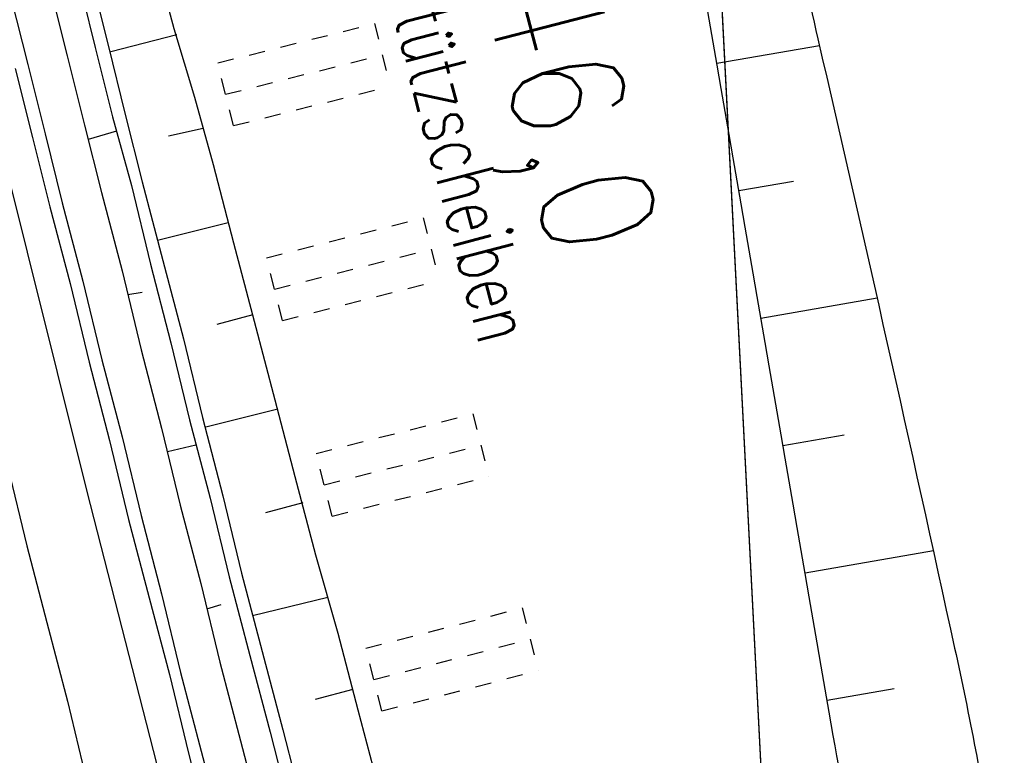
# Model space of a CAD drawing. Extents: x 447827 to 448299, y 438389 to 439851.
# Tile 17 of 116: x 448065 to 448095, y 438899 to 438922. Entities that reach past the tile are written whole.
import ezdxf

# ---------------------------------------------------------------- set-up
doc = ezdxf.new("R2010")
doc.units = 0
doc.header["$LTSCALE"] = 2
doc.header["$MEASUREMENT"] = 0
for name, pattern in [('ACAD_ISO05W100', [0.5, 0.25, -0.25]), ('AUSGEZOGEN', [0]), ('PUNKTX2', [0.5, 0.25, -0.25])]:
    doc.linetypes.add(name, pattern=pattern)
for name, color, linetype in [('210-GRENZL-BAB', 7, 'AUSGEZOGEN'), ('211-GRENZL-BAB', 7, 'AUSGEZOGEN'), ('BOESCHG', 250, 'AUSGEZOGEN'), ('DB-Bahnachse', 7, 'CONTINUOUS'), ('DB-Boeschungen', 15, 'CONTINUOUS'), ('DB-Gleisachsen', 7, 'CONTINUOUS'), ('DB-GRABEN', 15, 'AUSGEZOGEN'), ('DB-HZV-Stützscheiben', 15, 'CONTINUOUS'), ('DB-Ingenieurbauwerke', 15, 'CONTINUOUS'), ('DB-Kabelanlagen', 15, 'CONTINUOUS'), ('FBRTOP', 250, 'AUSGEZOGEN'), ('SCHLITZRINNE', 200, 'AUSGEZOGEN')]:
    doc.layers.add(name, color=color, linetype=linetype)
doc.styles.add('ROMANS', font='romans.shx', dxfattribs={"width": 0.8})

msp = doc.modelspace()

# ---------------------------------------------------------------- hatches: boundary and pattern name
at = {"layer": 'SCHLITZRINNE'}
h = msp.add_hatch(dxfattribs=at)
h.set_pattern_fill('_USER', color=256, scale=1.5, angle=45, style=0, pattern_type=0)
h.set_pattern_definition([(324.8574, (448134.7023, 438851.6164), (0.86342, 1.226583), [])])
edge = h.paths.add_edge_path()
edge.add_line((448125.443, 438906.454), (448125.936, 438906.533))
edge.add_line((448125.936, 438906.533), (448126.04, 438905.88))
edge.add_arc((261507.524, 409202.339), 188967.645, 9.03995391, 9.04374407, ccw=False)
edge.add_line((448128.005, 438893.535), (448131.933, 438868.846))
edge.add_line((448131.933, 438868.846), (448133.254, 438860.539))
edge.add_arc((449371.197, 439057.494), 1253.513, 189.039943, 189.277818)
edge.add_arc((454072.816, 439825.545), 6017.453, 189.2778182, 189.3863877)
edge.add_arc((449284.377, 439033.993), 1164.031, 189.386388, 189.87641)
edge.add_arc((450764.431, 439291.676), 2666.349, 189.87641, 190.200181)
edge.add_arc((449881.193, 439132.753), 1768.927, 190.200181, 190.588964)
edge.add_arc((450188.848, 439190.268), 2081.912, 190.588964, 190.947332)
edge.add_arc((450096.336, 439172.374), 1987.685, 190.947332, 191.307685)
edge.add_arc((450103.529, 439173.812), 1995.02, 191.307685, 191.667375)
edge.add_arc((450113.912, 439175.956), 2005.623, 191.667375, 192.024165)
edge.add_arc((450128.354, 439179.032), 2020.389, 192.024165, 192.37965)
edge.add_arc((450121.636, 439177.558), 2013.511, 192.37965, 192.73712)
edge.add_arc((450090.705, 439170.566), 1981.8, 192.73712, 193.097438)
edge.add_arc((450089.716, 439170.336), 1980.784, 193.097438, 193.45758)
edge.add_arc((450128.145, 439179.532), 2020.298, 193.45758, 193.814181)
edge.add_arc((450131.046, 439180.245), 2023.285, 193.814181, 194.170205)
edge.add_arc((450093.866, 439170.858), 1984.938, 194.170205, 194.529652)
edge.add_arc((450094.254, 439170.958), 1985.339, 194.529652, 194.889491)
edge.add_arc((450121.506, 439178.204), 2013.538, 194.889491, 195.246802)
edge.add_arc((450124.649, 439179.061), 2016.795, 195.246802, 195.602873)
edge.add_arc((450111.382, 439175.356), 2003.021, 195.602873, 195.960167)
edge.add_arc((450101.557, 439172.546), 1992.802, 195.960167, 196.3197)
edge.add_arc((450106.363, 439173.953), 1997.81, 196.3197, 196.678782)
edge.add_arc((450107.837, 439174.395), 1999.349, 196.678782, 197.03752)
edge.add_arc((450104.436, 439173.352), 1995.791, 197.03752, 197.396578)
edge.add_arc((450113.998, 439176.348), 2005.812, 197.396578, 197.753665)
edge.add_arc((450121.006, 439178.592), 2013.17, 197.753665, 198.110098)
edge.add_arc((450117.03, 439177.292), 2008.988, 198.110098, 198.467563)
edge.add_arc((450103.872, 439172.898), 1995.115, 198.467563, 198.826268)
edge.add_arc((450099.455, 439171.391), 1990.448, 198.826268, 199.185784)
edge.add_arc((450113.542, 439176.293), 2005.364, 199.185784, 199.54396)
edge.add_arc((450116.79, 439177.446), 2008.81, 199.54396, 199.90126)
edge.add_arc((450108.06, 439174.286), 1999.526, 199.90126, 200.259389)
edge.add_arc((450108.407, 439174.414), 1999.896, 200.259389, 200.617742)
edge.add_arc((450110.76, 439175.299), 2002.409, 200.617742, 200.975871)
edge.add_arc((450111.887, 439175.731), 2003.616, 200.975871, 201.333691)
edge.add_arc((450111.742, 439175.674), 2003.46, 201.333691, 201.691524)
edge.add_arc((450110.583, 439175.213), 2002.213, 201.691524, 202.04953)
edge.add_arc((450111.609, 439175.629), 2003.32, 202.04953, 202.407437)
edge.add_arc((450109.603, 439174.802), 2001.151, 202.407437, 202.765839)
edge.add_arc((450106.414, 439173.464), 1997.693, 202.765839, 203.100071)
edge.add_line((448125.443, 438906.454), (448125.547, 438905.801))
edge.add_arc((261507.369, 409202.315), 188967.302, 9.03995391, 9.04374407, ccw=False)
edge.add_line((448127.511, 438893.456), (448131.439, 438868.767))
edge.add_line((448131.439, 438868.767), (448132.715, 438860.746))
h = msp.add_hatch(dxfattribs=at)
h.set_pattern_fill('_USER', color=256, scale=1.5, angle=45, style=0, pattern_type=0)
h.set_pattern_definition([(326.72764, (448148.0771, 438778.445), (0.822929, 1.254108), [])])
edge = h.paths.add_edge_path()
edge.add_line((448125.936, 438906.533), (448126.04, 438905.88))
edge.add_arc((261507.524, 409202.339), 188967.645, 9.03995391, 9.04374407, ccw=False)
edge.add_line((448128.005, 438893.535), (448131.933, 438868.846))
edge.add_line((448131.933, 438868.846), (448133.254, 438860.539))
edge.add_arc((449371.197, 439057.494), 1253.513, 189.039943, 189.277818)
edge.add_arc((454072.816, 439825.545), 6017.453, 189.2778182, 189.3863877)
edge.add_arc((449284.377, 439033.993), 1164.031, 189.386388, 189.87641)
edge.add_arc((450764.431, 439291.676), 2666.349, 189.87641, 190.200181)
edge.add_arc((449881.193, 439132.753), 1768.927, 190.200181, 190.588964)
edge.add_arc((450188.848, 439190.268), 2081.912, 190.588964, 190.947332)
edge.add_arc((450096.336, 439172.374), 1987.685, 190.947332, 191.307685)
edge.add_arc((450103.529, 439173.812), 1995.02, 191.307685, 191.667375)
edge.add_arc((450113.912, 439175.956), 2005.623, 191.667375, 192.024165)
edge.add_arc((450128.354, 439179.032), 2020.389, 192.024165, 192.37965)
edge.add_arc((450121.636, 439177.558), 2013.511, 192.37965, 192.73712)
edge.add_arc((450090.705, 439170.566), 1981.8, 192.73712, 193.097438)
edge.add_arc((450089.716, 439170.336), 1980.784, 193.097438, 193.45758)
edge.add_arc((450128.145, 439179.532), 2020.298, 193.45758, 193.814181)
edge.add_arc((450131.046, 439180.245), 2023.285, 193.814181, 194.170205)
edge.add_arc((450093.866, 439170.858), 1984.938, 194.170205, 194.529652)
edge.add_arc((450094.254, 439170.958), 1985.339, 194.529652, 194.889491)
edge.add_arc((450121.506, 439178.204), 2013.538, 194.889491, 195.246802)
edge.add_arc((450124.649, 439179.061), 2016.795, 195.246802, 195.602873)
edge.add_arc((450111.382, 439175.356), 2003.021, 195.602873, 195.960167)
edge.add_arc((450101.557, 439172.546), 1992.802, 195.960167, 196.3197)
edge.add_arc((450106.363, 439173.953), 1997.81, 196.3197, 196.678782)
edge.add_arc((450107.837, 439174.395), 1999.349, 196.678782, 197.03752)
edge.add_arc((450104.436, 439173.352), 1995.791, 197.03752, 197.396578)
edge.add_arc((450113.998, 439176.348), 2005.812, 197.396578, 197.753665)
edge.add_arc((450121.006, 439178.592), 2013.17, 197.753665, 198.110098)
edge.add_arc((450117.03, 439177.292), 2008.988, 198.110098, 198.467563)
edge.add_arc((450103.872, 439172.898), 1995.115, 198.467563, 198.826268)
edge.add_arc((450099.455, 439171.391), 1990.448, 198.826268, 199.185784)
edge.add_arc((450113.542, 439176.293), 2005.364, 199.185784, 199.54396)
edge.add_arc((450116.79, 439177.446), 2008.81, 199.54396, 199.90126)
edge.add_arc((450108.06, 439174.286), 1999.526, 199.90126, 200.259389)
edge.add_arc((450108.407, 439174.414), 1999.896, 200.259389, 200.617742)
edge.add_arc((450110.76, 439175.299), 2002.409, 200.617742, 200.975871)
edge.add_arc((450111.887, 439175.731), 2003.616, 200.975871, 201.333691)
edge.add_arc((450111.742, 439175.674), 2003.46, 201.333691, 201.691524)
edge.add_arc((450110.583, 439175.213), 2002.213, 201.691524, 202.04953)
edge.add_arc((450111.609, 439175.629), 2003.32, 202.04953, 202.407437)
edge.add_arc((450109.603, 439174.802), 2001.151, 202.407437, 202.765839)
edge.add_arc((450106.414, 439173.464), 1997.693, 202.765839, 203.100071)
edge.add_arc((450188.848, 439190.268), 2082.412, 190.799627, 190.947332)
edge.add_arc((450096.336, 439172.374), 1988.185, 190.947332, 191.307685)
edge.add_arc((450103.529, 439173.812), 1995.52, 191.307685, 191.667375)
edge.add_arc((450113.912, 439175.956), 2006.123, 191.667375, 192.024165)
edge.add_arc((450128.354, 439179.032), 2020.889, 192.024165, 192.37965)
edge.add_arc((450121.636, 439177.558), 2014.011, 192.37965, 192.469296)

# ---------------------------------------------------------------- linework, layer by layer
at = {"layer": '210-GRENZL-BAB', "flags": 128}
msp.add_lwpolyline([(448081.978, 439006.841), (448088.269, 438884.324)], dxfattribs=at)
at = {"layer": '211-GRENZL-BAB', "flags": 128}
msp.add_lwpolyline([(448084.995, 438948.091), (448088.331, 438883.109)], dxfattribs=at)
at = {"layer": 'BOESCHG'}
for p, q in [((448089.329, 438921.333), (448086.149, 438920.781)), ((448088.529, 438917.135), (448086.832, 438916.84)), ((448091.112, 438913.523), (448087.516, 438912.899)), ((448090.094, 438909.287), (448088.199, 438908.958)), ((448092.853, 438905.706), (448088.883, 438905.017)), ((448091.636, 438901.435), (448089.567, 438901.076))]:
    msp.add_line(p, q, dxfattribs=at)
at = {"layer": 'BOESCHG', "flags": 128}
msp.add_lwpolyline([(448071.295, 439060.847, -0.109793), (448072.215, 439060.463, -0.150671), (448072.663, 439059.882, -0.026643), (448072.888, 439059.168, -0.067076), (448072.923, 439058.871, -0.01583), (448072.906, 439058.519, 0.009362), (448072.87, 439057.925, 0.023387), (448072.914, 439048.565, 0.014001), (448074.155, 439032.986, 0.010285), (448075.801, 439020.198, -0.009686), (448077.566, 439006.622, -0.00974), (448079.038, 438990.386, 0.009872), (448080.494, 438974.367, 0.011336), (448083.38, 438952.807, 0.010594), (448087.477, 438929.894, 0.007294), (448089.281, 438921.542, -0.003227), (448093.512, 438902.695, -0.011587), (448094.732, 438896.395, -0.005464), (448096.981, 438882.195)], format="xyb", dxfattribs=at)
at = {"layer": 'BOESCHG'}
msp.add_lwpolyline([(448094.853, 438882.117, -0.010168), (448090.905, 438894.965, -0.026492), (448089.755, 438899.997, -0.000037), (448085.787, 438922.874, -0.00013), (448084.648, 438929.455, -0.00009), (448078.973, 438962.326, -0.000244), (448076.897, 438974.398, -0.011764), (448074.603, 438989.967, -0.01121), (448072.949, 439006.398, -0.003738), (448072.803, 439008.467, -0.000317), (448071.278, 439032.909, -0.004543), (448070.882, 439040.426, -0.002243), (448070.287, 439055.66)], format="xyb", dxfattribs=at)
at = {"layer": 'DB-Boeschungen', "linetype": 'Continuous'}
for p, q in [((448066.394, 438923.367), (448066.92, 438921.277)), ((448065.517, 438923.16), (448066.051, 438921.02)), ((448066.92, 438921.277), (448067.454, 438919.138)), ((448066.051, 438921.02), (448066.586, 438918.881)), ((448067.454, 438919.138), (448068.038, 438917.007)), ((448066.586, 438918.881), (448067.111, 438916.791)), ((448066.714, 438918.447), (448067.582, 438918.703)), ((448068.038, 438917.007), (448068.625, 438914.572)), ((448067.111, 438916.791), (448067.748, 438914.365)), ((448068.625, 438914.572), (448069.261, 438912.146)), ((448067.748, 438914.365), (448068.335, 438911.93)), ((448067.929, 438913.635), (448068.372, 438913.714)), ((448069.261, 438912.146), (448069.839, 438909.761)), ((448068.335, 438911.93), (448068.971, 438909.504)), ((448069.839, 438909.761), (448070.476, 438907.335)), ((448068.971, 438909.504), (448069.549, 438907.119)), ((448069.152, 438908.775), (448070.029, 438908.982)), ((448070.476, 438907.335), (448071.063, 438904.9)), ((448069.549, 438907.119), (448070.186, 438904.693)), ((448071.063, 438904.9), (448071.699, 438902.474)), ((448070.186, 438904.693), (448070.773, 438902.258)), ((448070.376, 438903.914), (448070.81, 438904.042)), ((448071.699, 438902.474), (448072.327, 438900.098)), ((448070.773, 438902.258), (448071.409, 438899.832)), ((448072.327, 438900.098), (448072.963, 438897.672)), ((448071.409, 438899.832), (448072.045, 438897.406))]:
    msp.add_line(p, q, dxfattribs=at)
at = {"layer": 'DB-Gleisachsen', "linetype": 'Continuous'}
for p, q in [((448064.209, 438908.298), (448064.796, 438905.864)), ((448064.796, 438905.864), (448065.423, 438903.487)), ((448065.423, 438903.487), (448066.06, 438901.061)), ((448066.06, 438901.061), (448066.647, 438898.626))]:
    msp.add_line(p, q, dxfattribs=at)
at = {"layer": 'DB-GRABEN', "linetype": 'Continuous'}
for p, q in [((448068.771, 438923.995), (448069.354, 438921.864)), ((448066.779, 438923.487), (448067.313, 438921.347)), ((448069.354, 438921.864), (448069.987, 438919.742)), ((448067.398, 438921.159), (448069.439, 438921.676)), ((448067.313, 438921.347), (448067.848, 438919.208)), ((448069.987, 438919.742), (448070.562, 438917.661)), ((448067.848, 438919.208), (448068.373, 438917.118)), ((448070.261, 438918.775), (448069.187, 438918.533)), ((448070.562, 438917.661), (448071.198, 438915.235)), ((448068.373, 438917.118), (448069.01, 438914.692)), ((448068.846, 438915.323), (448071.035, 438915.866)), ((448071.198, 438915.235), (448071.835, 438912.809)), ((448069.01, 438914.692), (448069.646, 438912.266)), ((448071.799, 438913.006), (448070.685, 438912.705)), ((448071.835, 438912.809), (448072.471, 438910.383)), ((448069.646, 438912.266), (448070.233, 438909.831)), ((448072.471, 438910.383), (448073.099, 438908.006)), ((448070.335, 438909.545), (448072.573, 438910.097)), ((448070.233, 438909.831), (448070.87, 438907.405)), ((448073.099, 438908.006), (448073.735, 438905.581)), ((448070.87, 438907.405), (448071.448, 438905.02)), ((448073.346, 438907.187), (448072.183, 438906.878)), ((448073.735, 438905.581), (448074.42, 438903.163)), ((448071.448, 438905.02), (448072.084, 438902.594)), ((448071.784, 438903.708), (448074.12, 438904.278)), ((448074.42, 438903.163), (448075.048, 438900.787)), ((448072.084, 438902.594), (448072.721, 438900.168)), ((448074.885, 438901.418), (448073.721, 438901.108)), ((448075.048, 438900.787), (448075.684, 438898.361)), ((448072.721, 438900.168), (448073.357, 438897.742))]:
    msp.add_line(p, q, dxfattribs=at)
at = {"layer": 'DB-HZV-Stützscheiben', "linetype": 'PUNKTX2'}
for p, q in [((448070.707, 438920.802), (448075.557, 438922.018)), ((448075.557, 438922.018), (448076.043, 438920.078)), ((448071.194, 438918.862), (448070.707, 438920.802)), ((448071.194, 438918.862), (448076.043, 438920.078)), ((448072.222, 438914.775), (448077.068, 438916.006)), ((448077.068, 438916.006), (448077.558, 438914.067)), ((448072.712, 438912.836), (448072.222, 438914.775)), ((448072.712, 438912.836), (448077.558, 438914.067)), ((448073.755, 438908.716), (448078.601, 438909.947)), ((448078.601, 438909.947), (448079.094, 438908.009)), ((448074.248, 438906.777), (448073.755, 438908.716)), ((448074.248, 438906.777), (448079.094, 438908.009)), ((448075.289, 438902.693), (448080.131, 438903.94)), ((448080.131, 438903.94), (448080.626, 438902.002)), ((448075.784, 438900.756), (448075.289, 438902.693)), ((448075.784, 438900.756), (448080.626, 438902.002))]:
    msp.add_line(p, q, dxfattribs=at)
at = {"layer": 'DB-HZV-Stützscheiben', "linetype": 'ACAD_ISO05W100'}
for p, q in [((448070.95, 438919.832), (448075.8, 438921.048)), ((448072.467, 438913.805), (448077.313, 438915.036)), ((448074.001, 438907.746), (448078.847, 438908.978)), ((448075.536, 438901.725), (448080.379, 438902.971))]:
    msp.add_line(p, q, dxfattribs=at)
at = {"layer": 'DB-Ingenieurbauwerke', "linetype": 'Continuous'}
for p, q in [((448056.689, 438947.432), (448066.66, 438907.538)), ((448066.66, 438907.538), (448072.698, 438884))]:
    msp.add_line(p, q, dxfattribs=at)
at = {"layer": 'DB-Kabelanlagen', "linetype": 'Continuous'}
for p, q in [((448064.304, 438922.841), (448064.829, 438920.751)), ((448064.444, 438920.632), (448064.979, 438918.492)), ((448064.829, 438920.751), (448065.364, 438918.612)), ((448064.979, 438918.492), (448065.513, 438916.353)), ((448065.364, 438918.612), (448065.898, 438916.473)), ((448065.898, 438916.473), (448066.535, 438914.047)), ((448065.513, 438916.353), (448066.141, 438913.976)), ((448066.141, 438913.976), (448066.728, 438911.542)), ((448066.535, 438914.047), (448067.122, 438911.612)), ((448066.728, 438911.542), (448067.364, 438909.116)), ((448067.122, 438911.612), (448067.749, 438909.235)), ((448067.364, 438909.116), (448067.951, 438906.681)), ((448067.749, 438909.235), (448068.336, 438906.801)), ((448067.951, 438906.681), (448068.588, 438904.255)), ((448068.336, 438906.801), (448068.973, 438904.375)), ((448068.588, 438904.255), (448069.215, 438901.878)), ((448068.973, 438904.375), (448069.56, 438901.94)), ((448069.215, 438901.878), (448069.802, 438899.444)), ((448069.56, 438901.94), (448070.196, 438899.514)), ((448069.802, 438899.444), (448070.439, 438897.018)), ((448070.196, 438899.514), (448070.824, 438897.137))]:
    msp.add_line(p, q, dxfattribs=at)
at = {"layer": 'FBRTOP'}
for points in [[(448034.372, 439384.926, -0.000001), (448050.087, 439286.169, -0.000002), (448057.944, 439236.79)], [(448068.197, 439390.308, -0.000001), (448083.912, 439291.551, -0.000002), (448091.769, 439242.172)], [(448115.34, 439094.036, 0.000001), (448125.161, 439032.313, -0.000001), (448134.983, 438970.589, -0.000001), (448138.911, 438945.9, 0.000002), (448142.84, 438921.21, 0.000007), (448144.804, 438908.866, -0.000017), (448146.769, 438896.521), (448150.697, 438871.831), (448152.012, 438863.563, 0.001038), (448152.834, 438858.467, 0.000474), (448154.667, 438847.31, 0.002138), (448156.319, 438837.578, 0.001413), (448158.922, 438822.873, 0.001696), (448161.067, 438811.177, 0.001564), (448163.477, 438798.508, 0.001572), (448165.867, 438786.358, 0.001569), (448168.337, 438774.202, 0.001557), (448170.877, 438762.094, 0.001551), (448173.501, 438749.958, 0.00156), (448176.207, 438737.813, 0.001572), (448178.966, 438725.78, 0.001571), (448181.798, 438713.778, 0.000235), (448182.237, 438711.949, 0.001553)], [(448081.515, 439088.654, 0.000001), (448091.337, 439026.931, -0.000001), (448101.158, 438965.207, -0.000001), (448105.087, 438940.518, 0.000002), (448109.015, 438915.828, 0.000007), (448110.98, 438903.483, -0.000017), (448112.944, 438891.138), (448116.872, 438866.45), (448118.199, 438858.111, 0.001038), (448119.033, 438852.94, 0.000474), (448120.894, 438841.612, 0.002138), (448122.571, 438831.731, 0.001412), (448125.216, 438816.789, 0.001697), (448127.398, 438804.894, 0.001564), (448129.85, 438792.003, 0.001572), (448132.281, 438779.643, 0.001569), (448134.794, 438767.276, 0.001557), (448137.377, 438754.96, 0.001551), (448140.047, 438742.614, 0.00156), (448142.799, 438730.259, 0.001572), (448145.606, 438718.019, 0.001476), (448148.31, 438706.551, 0.001556)]]:
    msp.add_lwpolyline(points, format="xyb", dxfattribs=at)
at = {"layer": 'FBRTOP', "const_width": 0.5}
for points in [[(448091.926, 439145.728), (448100.526, 439091.679, 0.000001), (448110.348, 439029.956, -0.000001), (448120.169, 438968.232, -0.000001), (448124.098, 438943.543, 0.000002), (448128.026, 438918.853, 0.000007), (448129.991, 438906.508, -0.000017), (448131.955, 438894.163), (448135.883, 438869.474), (448137.204, 438861.175, 0.001038), (448138.03, 438856.046, 0.000474), (448139.876, 438844.815, 0.002138), (448141.539, 438835.017, 0.001413), (448144.16, 438820.208, 0.001696), (448146.322, 438808.425, 0.001564), (448148.75, 438795.659, 0.001572), (448151.157, 438783.417, 0.001569), (448153.647, 438771.168, 0.001557), (448156.205, 438758.969, 0.001551), (448158.85, 438746.742, 0.00156), (448161.576, 438734.505, 0.001572), (448164.356, 438722.381, 0.001571), (448167.21, 438710.288, 0.00009), (448167.378, 438709.585, 0.001553)], [(448087.976, 439145.1), (448096.576, 439091.051, 0.000001), (448106.397, 439029.327, -0.000001), (448116.219, 438967.604, -0.000001), (448120.147, 438942.914, 0.000002), (448124.076, 438918.225, 0.000006), (448125.936, 438906.533, -0.000017)]]:
    msp.add_lwpolyline(points, format="xyb", dxfattribs=at)

# ---------------------------------------------------------------- texts
at = {"layer": 'DB-Bahnachse', "linetype": 'Continuous', "style": 'ROMANS', "oblique": 0, "width": 0.8334}
msp.add_text('46,0', height=3.5, rotation=284.5434, dxfattribs=at).set_placement((448078.879, 438923.081))
at = {"layer": 'DB-HZV-Stützscheiben', "linetype": 'Continuous', "style": 'ROMANS', "oblique": 0, "width": 0.7}
msp.add_text('HZV-Stützscheiben', height=1.8, rotation=284.5434, dxfattribs=at).set_placement((448074.721, 438927.806))

doc.saveas('drawing.dxf')
